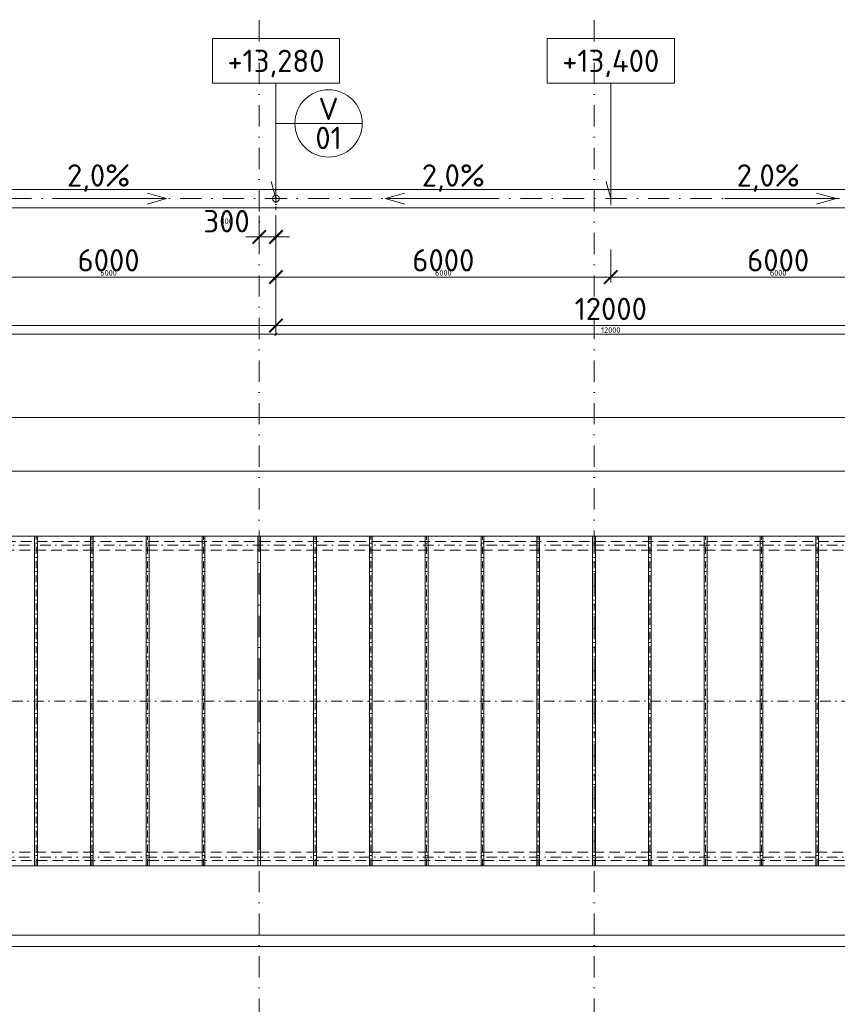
# Model space of a CAD drawing. Header units: millimetres. Extents: x -916886 to 3713765, y -2985421 to 1675785.
# Tile 135 of 256: x 86257 to 100910, y 180867 to 198505. Entities that reach past the tile are written whole.
import ezdxf
from ezdxf.enums import TextEntityAlignment as Align

# ---------------------------------------------------------------- set-up
doc = ezdxf.new("R2010")
doc.units = ezdxf.units.MM
for name, pattern in [('CENTERX2', [101.6, 63.5, -12.7, 12.7, -12.7]), ('DASHDOT', [25.4, 12.7, -6.35, 0, -6.35]), ('ČÁRKOVANÁ', [19.05, 12.7, -6.35])]:
    doc.linetypes.add(name, pattern=pattern)
doc.layers.get('Defpoints').update_dxf_attribs({"color": 8})
for name, color, linetype, lineweight in [('A99_N_kce-pohl', 1, 'Continuous', 9), ('A99_N_koty-200', 5, 'Continuous', 5), ('A99_N_koty-200 @ 200', 5, 'Continuous', 5), ('A99_N_koty-200 @ 50 (2)', 5, 'Continuous', 5), ('A99_N_koty-vysk', 160, 'Continuous', 9), ('A99_N_znaceni 200', 5, 'Continuous', 5), ('A99_S_osy', 1, 'CENTERX2', 5)]:
    doc.layers.add(name, color=color, linetype=linetype, lineweight=lineweight)
doc.styles.add('A99_kota', font='isocpeur.ttf', dxfattribs={"height": 2})
doc.styles.add('A99_popis', font='isocpeur.ttf')
doc.styles.add('ad_popis 100', font='isocpeur.ttf', dxfattribs={"height": 200})
doc.dimstyles.new('A99_kota_200 new', dxfattribs={"dimscale": 200, "dimtxt": 2, "dimasz": 1.2, "dimexe": 0.5, "dimexo": 1.5, "dimgap": 0.5, "dimtad": 1, "dimdec": 0, "dimzin": 3, "dimdsep": 46, "dimtxsty": 'A99_kota', "dimblk": 'ARCHTICK', "dimcen": 2.5, "dimazin": 2, "dimtfac": 0.75, "dimtdec": 0, "dimtix": 1, "dimtmove": 2, "dimatfit": 0, "dimfxl": 0, "dimtolj": 1, "dimtzin": 0, "dimlwd": 5, "dimlwe": 5, "dimarcsym": 0})

# ---------------------------------------------------------------- blocks, each defined once
blk = doc.blocks.new('_ArchTick')
at = {"color": 0, "linetype": 'ByBlock', "const_width": 0.15}
blk.add_lwpolyline([(-0.5, -0.5), (0.5, 0.5)], dxfattribs=at)
blk = doc.blocks.new('*D3002')
at = {"layer": 'A99_N_koty-200', "color": 0, "linetype": 'Continuous', "lineweight": 5, "transparency": 16777216}
for p, q in [((11930, 190580), (11930, 191480)), ((11930, 191380), (144620, 191380)), ((144620, 190580), (144620, 191480))]:
    blk.add_line(p, q, dxfattribs=at)
at = {"layer": 'Defpoints', "color": 0, "linetype": 'Continuous', "lineweight": 0, "transparency": 16777216}
for p in [(144620, 191380), (11930, 189255), (144620, 189255)]:
    blk.add_point(p, dxfattribs=at)
at = {"layer": 'A99_N_koty-200', "color": 0, "linetype": 'Continuous', "lineweight": 5, "transparency": 16777216, "xscale": 240, "yscale": 240, "zscale": 240, "rotation": 180}
blk.add_blockref('_ArchTick', (11930, 191380), dxfattribs=at)
at = {"layer": 'A99_N_koty-200', "color": 0, "linetype": 'Continuous', "lineweight": 5, "transparency": 16777216, "xscale": 240, "yscale": 240, "zscale": 240}
blk.add_blockref('_ArchTick', (144620, 191380), dxfattribs=at)
at = {"layer": 'A99_N_koty-200', "color": 0, "linetype": 'Continuous', "transparency": 16777216, "insert": (77075, 191680), "char_height": 400, "attachment_point": 5, "style": 'A99_kota'}
blk.add_mtext('\\A1;132690', dxfattribs=at)
blk = doc.blocks.new('*D3003')
at = {"layer": 'A99_N_koty-200', "color": 0, "linetype": 'Continuous', "lineweight": 5, "transparency": 16777216}
for p, q in [((11930, 191180), (11930, 191405)), ((11930, 191380), (144620, 191380)), ((144620, 191180), (144620, 191405))]:
    blk.add_line(p, q, dxfattribs=at)
at = {"layer": 'Defpoints', "color": 0, "linetype": 'Continuous', "lineweight": 0, "transparency": 16777216}
for p in [(144620, 191380), (11930, 189255), (144620, 189255)]:
    blk.add_point(p, dxfattribs=at)
at = {"layer": 'A99_N_koty-200', "color": 0, "linetype": 'Continuous', "lineweight": 5, "transparency": 16777216, "xscale": 60, "yscale": 60, "zscale": 60, "rotation": 180}
blk.add_blockref('_ArchTick', (11930, 191380), dxfattribs=at)
at = {"layer": 'A99_N_koty-200', "color": 0, "linetype": 'Continuous', "lineweight": 5, "transparency": 16777216, "xscale": 60, "yscale": 60, "zscale": 60}
blk.add_blockref('_ArchTick', (144620, 191380), dxfattribs=at)
at = {"layer": 'A99_N_koty-200', "color": 0, "linetype": 'Continuous', "transparency": 16777216, "insert": (78275, 191455), "char_height": 100, "attachment_point": 5, "style": 'A99_kota'}
blk.add_mtext('\\A1;132690', dxfattribs=at)
blk = doc.blocks.new('*D3113')
at = {"layer": 'A99_N_koty-200', "color": 0, "linetype": 'Continuous', "lineweight": 5, "transparency": 16777216}
for p, q in [((5860, 182105), (5860, 182205)), ((150690, 182105), (150690, 182205)), ((5860, 182105), (150690, 182105))]:
    blk.add_line(p, q, dxfattribs=at)
at = {"layer": 'Defpoints', "color": 0, "linetype": 'Continuous', "lineweight": 0, "transparency": 16777216}
for p in [(150690, 182105), (150690, 182095), (5860, 181900)]:
    blk.add_point(p, dxfattribs=at)
at = {"layer": 'A99_N_koty-200', "color": 0, "linetype": 'Continuous', "lineweight": 5, "transparency": 16777216, "xscale": 240, "yscale": 240, "zscale": 240, "rotation": 180}
blk.add_blockref('_ArchTick', (5860, 182105), dxfattribs=at)
at = {"layer": 'A99_N_koty-200', "color": 0, "linetype": 'Continuous', "lineweight": 5, "transparency": 16777216, "xscale": 240, "yscale": 240, "zscale": 240}
blk.add_blockref('_ArchTick', (150690, 182105), dxfattribs=at)
at = {"layer": 'A99_N_koty-200', "color": 0, "linetype": 'Continuous', "transparency": 16777216, "insert": (76950, 182405), "char_height": 400, "attachment_point": 5, "style": 'A99_kota'}
blk.add_mtext('\\A1;144830', dxfattribs=at)
blk = doc.blocks.new('*D3114')
at = {"layer": 'A99_N_koty-200', "color": 0, "linetype": 'Continuous', "lineweight": 5, "transparency": 16777216}
for p, q in [((5860, 181900), (5860, 181925)), ((5860, 181900), (150690, 181900)), ((150690, 182020), (150690, 181875))]:
    blk.add_line(p, q, dxfattribs=at)
at = {"layer": 'Defpoints', "color": 0, "linetype": 'Continuous', "lineweight": 0, "transparency": 16777216}
for p in [(150690, 182095), (5860, 181900), (150690, 181900)]:
    blk.add_point(p, dxfattribs=at)
at = {"layer": 'A99_N_koty-200', "color": 0, "linetype": 'Continuous', "lineweight": 5, "transparency": 16777216, "xscale": 60, "yscale": 60, "zscale": 60, "rotation": 180}
blk.add_blockref('_ArchTick', (5860, 181900), dxfattribs=at)
at = {"layer": 'A99_N_koty-200', "color": 0, "linetype": 'Continuous', "lineweight": 5, "transparency": 16777216, "xscale": 60, "yscale": 60, "zscale": 60}
blk.add_blockref('_ArchTick', (150690, 181900), dxfattribs=at)
at = {"layer": 'A99_N_koty-200', "color": 0, "linetype": 'Continuous', "transparency": 16777216, "insert": (78275, 181975), "char_height": 100, "attachment_point": 5, "style": 'A99_kota'}
blk.add_mtext('\\A1;144830', dxfattribs=at)
blk = doc.blocks.new('*D3600')
at = {"layer": 'A99_N_koty-200', "color": 0, "linetype": 'Continuous', "lineweight": 5, "transparency": 16777216}
for p, q in [((90550, 195000), (90550, 194512.5)), ((90850, 195000), (90850, 194512.5)), ((90550, 194612.5), (90310, 194612.5)), ((90550, 194612.5), (90850, 194612.5)), ((90850, 194612.5), (91090, 194612.5))]:
    blk.add_line(p, q, dxfattribs=at)
at = {"layer": 'Defpoints', "color": 0, "linetype": 'Continuous', "lineweight": 0, "transparency": 16777216}
for p in [(90550, 195300), (90850, 195300), (90850, 194612.5)]:
    blk.add_point(p, dxfattribs=at)
at = {"layer": 'A99_N_koty-200', "color": 0, "linetype": 'Continuous', "lineweight": 5, "transparency": 16777216, "xscale": 240, "yscale": 240, "zscale": 240}
blk.add_blockref('_ArchTick', (90550, 194612.5), dxfattribs=at)
at = {"layer": 'A99_N_koty-200', "color": 0, "linetype": 'Continuous', "lineweight": 5, "transparency": 16777216, "xscale": 240, "yscale": 240, "zscale": 240, "rotation": 180}
blk.add_blockref('_ArchTick', (90850, 194612.5), dxfattribs=at)
at = {"layer": 'A99_N_koty-200', "color": 0, "linetype": 'Continuous', "transparency": 16777216, "insert": (89965, 194895), "char_height": 400, "attachment_point": 5, "style": 'A99_kota'}
blk.add_mtext('\\A1;300', dxfattribs=at)
blk = doc.blocks.new('*D3601')
at = {"layer": 'A99_N_koty-200', "color": 0, "linetype": 'Continuous', "lineweight": 5, "transparency": 16777216}
for p, q in [((90550, 194812.5), (90550, 194587.5)), ((90850, 194812.5), (90850, 194587.5)), ((90550, 194612.5), (90490, 194612.5)), ((90550, 194612.5), (90850, 194612.5)), ((90850, 194612.5), (90910, 194612.5))]:
    blk.add_line(p, q, dxfattribs=at)
at = {"layer": 'Defpoints', "color": 0, "linetype": 'Continuous', "lineweight": 0, "transparency": 16777216}
for p in [(90550, 195300), (90850, 195300), (90850, 194612.5)]:
    blk.add_point(p, dxfattribs=at)
at = {"layer": 'A99_N_koty-200', "color": 0, "linetype": 'Continuous', "lineweight": 5, "transparency": 16777216, "xscale": 60, "yscale": 60, "zscale": 60}
blk.add_blockref('_ArchTick', (90550, 194612.5), dxfattribs=at)
at = {"layer": 'A99_N_koty-200', "color": 0, "linetype": 'Continuous', "lineweight": 5, "transparency": 16777216, "xscale": 60, "yscale": 60, "zscale": 60, "rotation": 180}
blk.add_blockref('_ArchTick', (90850, 194612.5), dxfattribs=at)
at = {"layer": 'A99_N_koty-200', "color": 0, "linetype": 'Continuous', "transparency": 16777216, "insert": (89965, 194895), "char_height": 100, "attachment_point": 5, "style": 'A99_kota'}
blk.add_mtext('\\A1;300', dxfattribs=at)
blk = doc.blocks.new('*D3606')
at = {"layer": 'A99_N_koty-200', "color": 0, "linetype": 'Continuous', "lineweight": 5, "transparency": 16777216}
for p, q in [((78850, 193825), (78850, 192925)), ((90850, 193825), (90850, 192925)), ((78850, 193025), (90850, 193025))]:
    blk.add_line(p, q, dxfattribs=at)
at = {"layer": 'Defpoints', "color": 0, "linetype": 'Continuous', "lineweight": 0, "transparency": 16777216}
for p in [(78850, 195300), (90850, 195300), (90850, 193025)]:
    blk.add_point(p, dxfattribs=at)
at = {"layer": 'A99_N_koty-200', "color": 0, "linetype": 'Continuous', "lineweight": 5, "transparency": 16777216, "xscale": 240, "yscale": 240, "zscale": 240, "rotation": 180}
blk.add_blockref('_ArchTick', (78850, 193025), dxfattribs=at)
at = {"layer": 'A99_N_koty-200', "color": 0, "linetype": 'Continuous', "lineweight": 5, "transparency": 16777216, "xscale": 240, "yscale": 240, "zscale": 240}
blk.add_blockref('_ArchTick', (90850, 193025), dxfattribs=at)
at = {"layer": 'A99_N_koty-200', "color": 0, "linetype": 'Continuous', "transparency": 16777216, "insert": (84850, 193325), "char_height": 400, "attachment_point": 5, "style": 'A99_kota'}
blk.add_mtext('\\A1;12000', dxfattribs=at)
blk = doc.blocks.new('*D3607')
at = {"layer": 'A99_N_koty-200', "color": 0, "linetype": 'Continuous', "lineweight": 5, "transparency": 16777216}
for p, q in [((78850, 193070), (78850, 192845)), ((90850, 193070), (90850, 192845)), ((78850, 192870), (90850, 192870))]:
    blk.add_line(p, q, dxfattribs=at)
at = {"layer": 'Defpoints', "color": 0, "linetype": 'Continuous', "lineweight": 0, "transparency": 16777216}
for p in [(78850, 195300), (90850, 195300), (90850, 192870)]:
    blk.add_point(p, dxfattribs=at)
at = {"layer": 'A99_N_koty-200', "color": 0, "linetype": 'Continuous', "lineweight": 5, "transparency": 16777216, "xscale": 60, "yscale": 60, "zscale": 60, "rotation": 180}
blk.add_blockref('_ArchTick', (78850, 192870), dxfattribs=at)
at = {"layer": 'A99_N_koty-200', "color": 0, "linetype": 'Continuous', "lineweight": 5, "transparency": 16777216, "xscale": 60, "yscale": 60, "zscale": 60}
blk.add_blockref('_ArchTick', (90850, 192870), dxfattribs=at)
at = {"layer": 'A99_N_koty-200', "color": 0, "linetype": 'Continuous', "transparency": 16777216, "insert": (84850, 192945), "char_height": 100, "attachment_point": 5, "style": 'A99_kota'}
blk.add_mtext('\\A1;12000', dxfattribs=at)
blk = doc.blocks.new('*D3657')
at = {"layer": 'A99_N_koty-200', "color": 0, "linetype": 'Continuous', "lineweight": 5, "transparency": 16777216}
for p, q in [((90850, 193825), (90850, 192925)), ((102850, 193825), (102850, 192925)), ((90850, 193025), (102850, 193025))]:
    blk.add_line(p, q, dxfattribs=at)
at = {"layer": 'Defpoints', "color": 0, "linetype": 'Continuous', "lineweight": 0, "transparency": 16777216}
for p in [(90850, 195300), (102850, 195300), (102850, 193025)]:
    blk.add_point(p, dxfattribs=at)
at = {"layer": 'A99_N_koty-200', "color": 0, "linetype": 'Continuous', "lineweight": 5, "transparency": 16777216, "xscale": 240, "yscale": 240, "zscale": 240, "rotation": 180}
blk.add_blockref('_ArchTick', (90850, 193025), dxfattribs=at)
at = {"layer": 'A99_N_koty-200', "color": 0, "linetype": 'Continuous', "lineweight": 5, "transparency": 16777216, "xscale": 240, "yscale": 240, "zscale": 240}
blk.add_blockref('_ArchTick', (102850, 193025), dxfattribs=at)
at = {"layer": 'A99_N_koty-200', "color": 0, "linetype": 'Continuous', "transparency": 16777216, "insert": (96850, 193325), "char_height": 400, "attachment_point": 5, "style": 'A99_kota'}
blk.add_mtext('\\A1;12000', dxfattribs=at)
blk = doc.blocks.new('*D3658')
at = {"layer": 'A99_N_koty-200', "color": 0, "linetype": 'Continuous', "lineweight": 5, "transparency": 16777216}
for p, q in [((90850, 193070), (90850, 192845)), ((102850, 193070), (102850, 192845)), ((90850, 192870), (102850, 192870))]:
    blk.add_line(p, q, dxfattribs=at)
at = {"layer": 'Defpoints', "color": 0, "linetype": 'Continuous', "lineweight": 0, "transparency": 16777216}
for p in [(90850, 195300), (102850, 195300), (102850, 192870)]:
    blk.add_point(p, dxfattribs=at)
at = {"layer": 'A99_N_koty-200', "color": 0, "linetype": 'Continuous', "lineweight": 5, "transparency": 16777216, "xscale": 60, "yscale": 60, "zscale": 60, "rotation": 180}
blk.add_blockref('_ArchTick', (90850, 192870), dxfattribs=at)
at = {"layer": 'A99_N_koty-200', "color": 0, "linetype": 'Continuous', "lineweight": 5, "transparency": 16777216, "xscale": 60, "yscale": 60, "zscale": 60}
blk.add_blockref('_ArchTick', (102850, 192870), dxfattribs=at)
at = {"layer": 'A99_N_koty-200', "color": 0, "linetype": 'Continuous', "transparency": 16777216, "insert": (96850, 192945), "char_height": 100, "attachment_point": 5, "style": 'A99_kota'}
blk.add_mtext('\\A1;12000', dxfattribs=at)
blk = doc.blocks.new('*D3660')
at = {"layer": 'A99_N_koty-200', "color": 0, "linetype": 'Continuous', "lineweight": 5, "transparency": 16777216}
for p, q in [((90850, 194390), (90850, 193795)), ((96850, 194390), (96850, 193795)), ((90850, 193895), (96850, 193895))]:
    blk.add_line(p, q, dxfattribs=at)
at = {"layer": 'Defpoints', "color": 0, "linetype": 'Continuous', "lineweight": 0, "transparency": 16777216}
for p in [(90850, 194690), (96850, 194690), (96850, 193895)]:
    blk.add_point(p, dxfattribs=at)
at = {"layer": 'A99_N_koty-200', "color": 0, "linetype": 'Continuous', "lineweight": 5, "transparency": 16777216, "xscale": 240, "yscale": 240, "zscale": 240, "rotation": 180}
blk.add_blockref('_ArchTick', (90850, 193895), dxfattribs=at)
at = {"layer": 'A99_N_koty-200', "color": 0, "linetype": 'Continuous', "lineweight": 5, "transparency": 16777216, "xscale": 240, "yscale": 240, "zscale": 240}
blk.add_blockref('_ArchTick', (96850, 193895), dxfattribs=at)
at = {"layer": 'A99_N_koty-200', "color": 0, "linetype": 'Continuous', "transparency": 16777216, "insert": (93850, 194195), "char_height": 400, "attachment_point": 5, "style": 'A99_kota'}
blk.add_mtext('\\A1;6000', dxfattribs=at)
blk = doc.blocks.new('*D3661')
at = {"layer": 'A99_N_koty-200', "color": 0, "linetype": 'Continuous', "lineweight": 5, "transparency": 16777216}
for p, q in [((90850, 194095), (90850, 193870)), ((96850, 194095), (96850, 193870)), ((90850, 193895), (96850, 193895))]:
    blk.add_line(p, q, dxfattribs=at)
at = {"layer": 'Defpoints', "color": 0, "linetype": 'Continuous', "lineweight": 0, "transparency": 16777216}
for p in [(90850, 194690), (96850, 194690), (96850, 193895)]:
    blk.add_point(p, dxfattribs=at)
at = {"layer": 'A99_N_koty-200', "color": 0, "linetype": 'Continuous', "lineweight": 5, "transparency": 16777216, "xscale": 60, "yscale": 60, "zscale": 60, "rotation": 180}
blk.add_blockref('_ArchTick', (90850, 193895), dxfattribs=at)
at = {"layer": 'A99_N_koty-200', "color": 0, "linetype": 'Continuous', "lineweight": 5, "transparency": 16777216, "xscale": 60, "yscale": 60, "zscale": 60}
blk.add_blockref('_ArchTick', (96850, 193895), dxfattribs=at)
at = {"layer": 'A99_N_koty-200', "color": 0, "linetype": 'Continuous', "transparency": 16777216, "insert": (93850, 193970), "char_height": 100, "attachment_point": 5, "style": 'A99_kota'}
blk.add_mtext('\\A1;6000', dxfattribs=at)
blk = doc.blocks.new('*D3663')
at = {"layer": 'A99_N_koty-200', "color": 0, "linetype": 'Continuous', "lineweight": 5, "transparency": 16777216}
for p, q in [((96850, 194390), (96850, 193795)), ((102850, 194390), (102850, 193795)), ((102850, 193895), (96850, 193895))]:
    blk.add_line(p, q, dxfattribs=at)
at = {"layer": 'Defpoints', "color": 0, "linetype": 'Continuous', "lineweight": 0, "transparency": 16777216}
for p in [(96850, 194690), (102850, 194690), (96850, 193895)]:
    blk.add_point(p, dxfattribs=at)
at = {"layer": 'A99_N_koty-200', "color": 0, "linetype": 'Continuous', "lineweight": 5, "transparency": 16777216, "xscale": 240, "yscale": 240, "zscale": 240, "rotation": 180}
blk.add_blockref('_ArchTick', (96850, 193895), dxfattribs=at)
at = {"layer": 'A99_N_koty-200', "color": 0, "linetype": 'Continuous', "lineweight": 5, "transparency": 16777216, "xscale": 240, "yscale": 240, "zscale": 240}
blk.add_blockref('_ArchTick', (102850, 193895), dxfattribs=at)
at = {"layer": 'A99_N_koty-200', "color": 0, "linetype": 'Continuous', "transparency": 16777216, "insert": (99850, 194195), "char_height": 400, "attachment_point": 5, "style": 'A99_kota'}
blk.add_mtext('\\A1;6000', dxfattribs=at)
blk = doc.blocks.new('*D3664')
at = {"layer": 'A99_N_koty-200', "color": 0, "linetype": 'Continuous', "lineweight": 5, "transparency": 16777216}
for p, q in [((96850, 194095), (96850, 193870)), ((102850, 194095), (102850, 193870)), ((102850, 193895), (96850, 193895))]:
    blk.add_line(p, q, dxfattribs=at)
at = {"layer": 'Defpoints', "color": 0, "linetype": 'Continuous', "lineweight": 0, "transparency": 16777216}
for p in [(96850, 194690), (102850, 194690), (96850, 193895)]:
    blk.add_point(p, dxfattribs=at)
at = {"layer": 'A99_N_koty-200', "color": 0, "linetype": 'Continuous', "lineweight": 5, "transparency": 16777216, "xscale": 60, "yscale": 60, "zscale": 60, "rotation": 180}
blk.add_blockref('_ArchTick', (96850, 193895), dxfattribs=at)
at = {"layer": 'A99_N_koty-200', "color": 0, "linetype": 'Continuous', "lineweight": 5, "transparency": 16777216, "xscale": 60, "yscale": 60, "zscale": 60}
blk.add_blockref('_ArchTick', (102850, 193895), dxfattribs=at)
at = {"layer": 'A99_N_koty-200', "color": 0, "linetype": 'Continuous', "transparency": 16777216, "insert": (99850, 193970), "char_height": 100, "attachment_point": 5, "style": 'A99_kota'}
blk.add_mtext('\\A1;6000', dxfattribs=at)
blk = doc.blocks.new('*U62')
at = {"color": 0, "linetype": 'ByBlock'}
for p, q in [((5.7, -4), (5.7, -14.35)), ((5.7, -14.35), (5.286, -12.805))]:
    blk.add_line(p, q, dxfattribs=at)
blk.add_lwpolyline([(0, -4), (11.4, -4), (11.4, 0), (0, 0)], close=True, dxfattribs=at)
at = {"color": 0, "linetype": 'ByBlock', "style": 'A99_kota'}
for tag, p in [('VYSKA', (5.7, -2.241)), ('VYSKA_POPIS1', (5.7, -6.041)), ('VYSKA_POPIS2', (5.9, -9.541)), ('VYSKA_POPIS3', (5.9, -13.041))]:
    blk.add_attdef(tag, text='', height=2, dxfattribs=at).set_placement(p, align=Align.MIDDLE)
blk = doc.blocks.new('*D3849')
at = {"layer": 'A99_N_koty-200', "color": 0, "linetype": 'Continuous', "lineweight": 5, "transparency": 16777216}
for p, q in [((84850, 194695), (84850, 193795)), ((90850, 194695), (90850, 193795)), ((90850, 193895), (84850, 193895))]:
    blk.add_line(p, q, dxfattribs=at)
at = {"layer": 'Defpoints', "color": 0, "linetype": 'Continuous', "lineweight": 0, "transparency": 16777216}
for p in [(90850, 195300), (84850, 195180), (84850, 193895)]:
    blk.add_point(p, dxfattribs=at)
at = {"layer": 'A99_N_koty-200', "color": 0, "linetype": 'Continuous', "lineweight": 5, "transparency": 16777216, "xscale": 240, "yscale": 240, "zscale": 240, "rotation": 180}
blk.add_blockref('_ArchTick', (84850, 193895), dxfattribs=at)
at = {"layer": 'A99_N_koty-200', "color": 0, "linetype": 'Continuous', "lineweight": 5, "transparency": 16777216, "xscale": 240, "yscale": 240, "zscale": 240}
blk.add_blockref('_ArchTick', (90850, 193895), dxfattribs=at)
at = {"layer": 'A99_N_koty-200', "color": 0, "linetype": 'Continuous', "transparency": 16777216, "insert": (87850, 194195), "char_height": 400, "attachment_point": 5, "style": 'A99_kota'}
blk.add_mtext('\\A1;6000', dxfattribs=at)
blk = doc.blocks.new('*D3850')
at = {"layer": 'A99_N_koty-200', "color": 0, "linetype": 'Continuous', "lineweight": 5, "transparency": 16777216}
for p, q in [((84850, 194095), (84850, 193870)), ((90850, 194095), (90850, 193870)), ((90850, 193895), (84850, 193895))]:
    blk.add_line(p, q, dxfattribs=at)
at = {"layer": 'Defpoints', "color": 0, "linetype": 'Continuous', "lineweight": 0, "transparency": 16777216}
for p in [(90850, 195300), (84850, 195180), (84850, 193895)]:
    blk.add_point(p, dxfattribs=at)
at = {"layer": 'A99_N_koty-200', "color": 0, "linetype": 'Continuous', "lineweight": 5, "transparency": 16777216, "xscale": 60, "yscale": 60, "zscale": 60, "rotation": 180}
blk.add_blockref('_ArchTick', (84850, 193895), dxfattribs=at)
at = {"layer": 'A99_N_koty-200', "color": 0, "linetype": 'Continuous', "lineweight": 5, "transparency": 16777216, "xscale": 60, "yscale": 60, "zscale": 60}
blk.add_blockref('_ArchTick', (90850, 193895), dxfattribs=at)
at = {"layer": 'A99_N_koty-200', "color": 0, "linetype": 'Continuous', "transparency": 16777216, "insert": (87850, 193970), "char_height": 100, "attachment_point": 5, "style": 'A99_kota'}
blk.add_mtext('\\A1;6000', dxfattribs=at)
blk = doc.blocks.new('*D4116')
at = {"layer": 'A99_N_koty-200', "color": 0, "linetype": 'Continuous', "lineweight": 5, "transparency": 16777216}
for p, q in [((78550, 189620.5), (78550, 190520.5)), ((144590, 189620.5), (144590, 190520.5)), ((144590, 190420.5), (78550, 190420.5))]:
    blk.add_line(p, q, dxfattribs=at)
at = {"layer": 'Defpoints', "color": 0, "linetype": 'Continuous', "lineweight": 0, "transparency": 16777216}
for p in [(78550, 190420.5), (78550, 189245.5), (144590, 189245.5)]:
    blk.add_point(p, dxfattribs=at)
at = {"layer": 'A99_N_koty-200', "color": 0, "linetype": 'Continuous', "lineweight": 5, "transparency": 16777216, "xscale": 240, "yscale": 240, "zscale": 240, "rotation": 180}
blk.add_blockref('_ArchTick', (78550, 190420.5), dxfattribs=at)
at = {"layer": 'A99_N_koty-200', "color": 0, "linetype": 'Continuous', "lineweight": 5, "transparency": 16777216, "xscale": 240, "yscale": 240, "zscale": 240}
blk.add_blockref('_ArchTick', (144590, 190420.5), dxfattribs=at)
at = {"layer": 'A99_N_koty-200', "color": 0, "linetype": 'Continuous', "transparency": 16777216, "insert": (111570, 190720.5), "char_height": 400, "attachment_point": 5, "style": 'A99_kota'}
blk.add_mtext('\\A1;66040', dxfattribs=at)
blk = doc.blocks.new('*D4117')
at = {"layer": 'A99_N_koty-200', "color": 0, "linetype": 'Continuous', "lineweight": 5, "transparency": 16777216}
for p, q in [((78550, 190220.5), (78550, 190445.5)), ((144590, 190420.5), (78550, 190420.5)), ((144590, 190220.5), (144590, 190445.5))]:
    blk.add_line(p, q, dxfattribs=at)
at = {"layer": 'Defpoints', "color": 0, "linetype": 'Continuous', "lineweight": 0, "transparency": 16777216}
for p in [(78550, 190420.5), (78550, 189245.5), (144590, 189245.5)]:
    blk.add_point(p, dxfattribs=at)
at = {"layer": 'A99_N_koty-200', "color": 0, "linetype": 'Continuous', "lineweight": 5, "transparency": 16777216, "xscale": 60, "yscale": 60, "zscale": 60, "rotation": 180}
blk.add_blockref('_ArchTick', (78550, 190420.5), dxfattribs=at)
at = {"layer": 'A99_N_koty-200', "color": 0, "linetype": 'Continuous', "lineweight": 5, "transparency": 16777216, "xscale": 60, "yscale": 60, "zscale": 60}
blk.add_blockref('_ArchTick', (144590, 190420.5), dxfattribs=at)
at = {"layer": 'A99_N_koty-200', "color": 0, "linetype": 'Continuous', "transparency": 16777216, "insert": (111570, 190495.5), "char_height": 100, "attachment_point": 5, "style": 'A99_kota'}
blk.add_mtext('\\A1;66040', dxfattribs=at)
blk = doc.blocks.new('*U20')
at = {"color": 0, "linetype": 'ByBlock'}
blk.add_line((-3.02, 0), (3.02, 0), dxfattribs=at)
blk.add_circle((0, 0), 3.02, dxfattribs=at)
at = {"color": 0, "linetype": 'ByBlock', "style": 'A99_popis'}
for tag, p in [('KATEGORIE', (0, 1.31)), ('PRVEK', (0, -1.298))]:
    blk.add_attdef(tag, text='', height=2, dxfattribs=at).set_placement(p, align=Align.MIDDLE_CENTER)
blk = doc.blocks.new('*U4723')
at = {"layer": 'A99_N_koty-200 @ 200', "linetype": 'Continuous'}
dim = blk.add_linear_dim(base=(144620, 191380), p1=(11930, 189255), p2=(144620, 189255), dimstyle='A99_kota_200 new', override={"dimscale": 200, "dimtix": 1, "dimtofl": 1, "dimtmove": 2, "dimatfit": 0}, dxfattribs=at)
dim.commit()
dim.dimension.update_dxf_attribs({"geometry": '*D3002', "text_midpoint": (77075, 191680), "dimtype": 128})
at = {"layer": 'A99_N_koty-200 @ 50 (2)', "linetype": 'Continuous'}
dim = blk.add_linear_dim(base=(144620, 191380), p1=(11930, 189255), p2=(144620, 189255), dimstyle='A99_kota_200 new', override={"dimscale": 50, "dimtix": 1, "dimtofl": 1, "dimtmove": 2, "dimatfit": 0}, dxfattribs=at)
dim.commit()
dim.dimension.update_dxf_attribs({"geometry": '*D3003', "text_midpoint": (78275, 191455)})
blk = doc.blocks.new('*U4760')
at = {"layer": 'A99_N_koty-200 @ 200', "linetype": 'Continuous'}
dim = blk.add_linear_dim(base=(150690, 182105), p1=(5860, 181900), p2=(150690, 182095), dimstyle='A99_kota_200 new', override={"dimscale": 200, "dimtix": 1, "dimtofl": 1, "dimtmove": 2, "dimatfit": 0}, dxfattribs=at)
dim.commit()
dim.dimension.update_dxf_attribs({"geometry": '*D3113', "text_midpoint": (76950, 182405), "dimtype": 128})
at = {"layer": 'A99_N_koty-200 @ 50 (2)', "linetype": 'Continuous'}
dim = blk.add_linear_dim(base=(150690, 181900), p1=(5860, 181900), p2=(150690, 182095), dimstyle='A99_kota_200 new', override={"dimscale": 50, "dimtix": 1, "dimtofl": 1, "dimtmove": 2, "dimatfit": 0}, dxfattribs=at)
dim.commit()
dim.dimension.update_dxf_attribs({"geometry": '*D3114', "text_midpoint": (78275, 181975)})
blk = doc.blocks.new('*U4884')
at = {"layer": 'A99_N_koty-200 @ 200', "linetype": 'Continuous'}
dim = blk.add_linear_dim(base=(90850, 194612.5), p1=(90550, 195300), p2=(90850, 195300), dimstyle='A99_kota_200 new', override={"dimscale": 200, "dimtix": 1, "dimtofl": 1, "dimtmove": 2, "dimatfit": 0}, dxfattribs=at)
dim.commit()
dim.dimension.update_dxf_attribs({"geometry": '*D3600', "text_midpoint": (89965, 194895), "dimtype": 128})
at = {"layer": 'A99_N_koty-200 @ 50 (2)', "linetype": 'Continuous'}
dim = blk.add_linear_dim(base=(90850, 194612.5), p1=(90550, 195300), p2=(90850, 195300), dimstyle='A99_kota_200 new', override={"dimscale": 50, "dimtix": 1, "dimtofl": 1, "dimtmove": 2, "dimatfit": 0}, dxfattribs=at)
dim.commit()
dim.dimension.update_dxf_attribs({"geometry": '*D3601', "text_midpoint": (89965, 194895), "dimtype": 128})
blk = doc.blocks.new('*U4886')
at = {"layer": 'A99_N_koty-200 @ 200', "linetype": 'Continuous'}
dim = blk.add_linear_dim(base=(90850, 193025), p1=(78850, 195300), p2=(90850, 195300), dimstyle='A99_kota_200 new', override={"dimscale": 200, "dimtix": 1, "dimtofl": 1, "dimtmove": 2, "dimatfit": 0}, dxfattribs=at)
dim.commit()
dim.dimension.update_dxf_attribs({"geometry": '*D3606', "text_midpoint": (84850, 193325)})
at = {"layer": 'A99_N_koty-200 @ 50 (2)', "linetype": 'Continuous'}
dim = blk.add_linear_dim(base=(90850, 192870), p1=(78850, 195300), p2=(90850, 195300), dimstyle='A99_kota_200 new', override={"dimscale": 50, "dimtix": 1, "dimtofl": 1, "dimtmove": 2, "dimatfit": 0}, dxfattribs=at)
dim.commit()
dim.dimension.update_dxf_attribs({"geometry": '*D3607', "text_midpoint": (84850, 192945)})
blk = doc.blocks.new('*U4903')
at = {"layer": 'A99_N_koty-200 @ 200', "linetype": 'Continuous'}
dim = blk.add_linear_dim(base=(102850, 193025), p1=(90850, 195300), p2=(102850, 195300), dimstyle='A99_kota_200 new', override={"dimscale": 200, "dimtix": 1, "dimtofl": 1, "dimtmove": 2, "dimatfit": 0}, dxfattribs=at)
dim.commit()
dim.dimension.update_dxf_attribs({"geometry": '*D3657', "text_midpoint": (96850, 193325)})
at = {"layer": 'A99_N_koty-200 @ 50 (2)', "linetype": 'Continuous'}
dim = blk.add_linear_dim(base=(102850, 192870), p1=(90850, 195300), p2=(102850, 195300), dimstyle='A99_kota_200 new', override={"dimscale": 50, "dimtix": 1, "dimtofl": 1, "dimtmove": 2, "dimatfit": 0}, dxfattribs=at)
dim.commit()
dim.dimension.update_dxf_attribs({"geometry": '*D3658', "text_midpoint": (96850, 192945)})
blk = doc.blocks.new('*U4904')
at = {"layer": 'A99_N_koty-200 @ 200', "linetype": 'Continuous'}
dim = blk.add_linear_dim(base=(96850, 193895), p1=(90850, 194690), p2=(96850, 194690), dimstyle='A99_kota_200 new', override={"dimscale": 200, "dimtix": 1, "dimtofl": 1, "dimtmove": 2, "dimatfit": 0}, dxfattribs=at)
dim.commit()
dim.dimension.update_dxf_attribs({"geometry": '*D3660', "text_midpoint": (93850, 194195)})
at = {"layer": 'A99_N_koty-200 @ 50 (2)', "linetype": 'Continuous'}
dim = blk.add_linear_dim(base=(96850, 193895), p1=(90850, 194690), p2=(96850, 194690), dimstyle='A99_kota_200 new', override={"dimscale": 50, "dimtix": 1, "dimtofl": 1, "dimtmove": 2, "dimatfit": 0}, dxfattribs=at)
dim.commit()
dim.dimension.update_dxf_attribs({"geometry": '*D3661', "text_midpoint": (93850, 193970)})
blk = doc.blocks.new('*U4905')
at = {"layer": 'A99_N_koty-200 @ 200', "linetype": 'Continuous'}
dim = blk.add_linear_dim(base=(96850, 193895), p1=(102850, 194690), p2=(96850, 194690), angle=180, dimstyle='A99_kota_200 new', override={"dimscale": 200, "dimtix": 1, "dimtofl": 1, "dimtmove": 2, "dimatfit": 0}, dxfattribs=at)
dim.commit()
dim.dimension.update_dxf_attribs({"geometry": '*D3663', "text_midpoint": (99850, 194195)})
at = {"layer": 'A99_N_koty-200 @ 50 (2)', "linetype": 'Continuous'}
dim = blk.add_linear_dim(base=(96850, 193895), p1=(102850, 194690), p2=(96850, 194690), angle=180, dimstyle='A99_kota_200 new', override={"dimscale": 50, "dimtix": 1, "dimtofl": 1, "dimtmove": 2, "dimatfit": 0}, dxfattribs=at)
dim.commit()
dim.dimension.update_dxf_attribs({"geometry": '*D3664', "text_midpoint": (99850, 193970)})
blk = doc.blocks.new('*U4967')
at = {"layer": 'A99_N_koty-200 @ 200', "linetype": 'Continuous'}
dim = blk.add_linear_dim(base=(84850, 193895), p1=(90850, 195300), p2=(84850, 195180), angle=180, dimstyle='A99_kota_200 new', override={"dimscale": 200, "dimtix": 1, "dimtofl": 1, "dimtmove": 2, "dimatfit": 0}, dxfattribs=at)
dim.commit()
dim.dimension.update_dxf_attribs({"geometry": '*D3849', "text_midpoint": (87850, 194195)})
at = {"layer": 'A99_N_koty-200 @ 50 (2)', "linetype": 'Continuous'}
dim = blk.add_linear_dim(base=(84850, 193895), p1=(90850, 195300), p2=(84850, 195180), angle=180, dimstyle='A99_kota_200 new', override={"dimscale": 50, "dimtix": 1, "dimtofl": 1, "dimtmove": 2, "dimatfit": 0}, dxfattribs=at)
dim.commit()
dim.dimension.update_dxf_attribs({"geometry": '*D3850', "text_midpoint": (87850, 193970)})
blk = doc.blocks.new('*U5079')
at = {"layer": 'A99_N_koty-200 @ 200', "linetype": 'Continuous'}
dim = blk.add_linear_dim(base=(78550, 190420.5), p1=(144590, 189245.5), p2=(78550, 189245.5), angle=180, dimstyle='A99_kota_200 new', override={"dimscale": 200, "dimtix": 1, "dimtofl": 1, "dimtmove": 2, "dimatfit": 0}, dxfattribs=at)
dim.commit()
dim.dimension.update_dxf_attribs({"geometry": '*D4116', "text_midpoint": (111570, 190720.5)})
at = {"layer": 'A99_N_koty-200 @ 50 (2)', "linetype": 'Continuous'}
dim = blk.add_linear_dim(base=(78550, 190420.5), p1=(144590, 189245.5), p2=(78550, 189245.5), angle=180, dimstyle='A99_kota_200 new', override={"dimscale": 50, "dimtix": 1, "dimtofl": 1, "dimtmove": 2, "dimatfit": 0}, dxfattribs=at)
dim.commit()
dim.dimension.update_dxf_attribs({"geometry": '*D4117', "text_midpoint": (111570, 190495.5)})

msp = doc.modelspace()

# ---------------------------------------------------------------- linework, layer by layer
at = {"layer": 'A99_N_kce-pohl', "linetype": 'Continuous', "lineweight": 9}
for p, q in [((86525, 183345), (86525, 189255)), ((86575, 183345), (86575, 189255)), ((87525, 183345), (87525, 189255)), ((87575, 183345), (87575, 189255)), ((88525, 183345), (88525, 189255)), ((88575, 183345), (88575, 189255)), ((89525, 183345), (89525, 189255)), ((89575, 183345), (89575, 189255)), ((90525, 183345), (90525, 189255)), ((90575, 183345), (90575, 189255)), ((91525, 183345), (91525, 189255)), ((91575, 183345), (91575, 189255)), ((92525, 183345), (92525, 189255)), ((92575, 183345), (92575, 189255)), ((93525, 183345), (93525, 189255)), ((93575, 183345), (93575, 189255)), ((94525, 183345), (94525, 189255)), ((94575, 183345), (94575, 189255)), ((95525, 183345), (95525, 189255)), ((95575, 183345), (95575, 189255)), ((96525, 183345), (96525, 189255)), ((96575, 183345), (96575, 189255)), ((97525, 183345), (97525, 189255)), ((97575, 183345), (97575, 189255)), ((98525, 183345), (98525, 189255)), ((98575, 183345), (98575, 189255)), ((99525, 183345), (99525, 189255)), ((99575, 183345), (99575, 189255)), ((100525, 183345), (100525, 189255)), ((100575, 183345), (100575, 189255))]:
    msp.add_line(p, q, dxfattribs=at)
at = {"layer": 'A99_N_kce-pohl', "color": 1, "linetype": 'Continuous', "ltscale": 25}
msp.add_lwpolyline([(150690, 195135), (150690, 195465), (6000, 195465), (6000, 195135)], close=True, dxfattribs=at)
at = {"layer": 'A99_N_kce-pohl', "linetype": 'DASHDOT', "lineweight": 5, "ltscale": 5}
for points in [[(90850, 195100), (90850, 195500)], [(90650, 195300), (91050, 195300)]]:
    msp.add_lwpolyline(points, dxfattribs=at)
at = {"layer": 'A99_N_kce-pohl', "linetype": 'Continuous', "lineweight": 5}
msp.add_lwpolyline([(96850, 195180), (96850, 195420)], dxfattribs=at)
at = {"layer": 'A99_N_kce-pohl', "linetype": 'Continuous', "lineweight": 9}
msp.add_lwpolyline([(11930, 189255), (144620, 189255), (144620, 183345), (11930, 183345)], close=True, dxfattribs=at)
at = {"layer": 'A99_N_kce-pohl', "linetype": 'ČÁRKOVANÁ', "lineweight": 9, "ltscale": 15}
for points in [[(144760, 189155), (11790, 189155)], [(144450, 189005.3), (12100, 189005.3)], [(144760, 183445), (11790, 183445)], [(144450, 183594.7), (12100, 183594.7)]]:
    msp.add_lwpolyline(points, dxfattribs=at)
at = {"layer": 'A99_N_kce-pohl', "linetype": 'Continuous', "lineweight": 9}
for points in [[(86525, 186675), (86525, 186495)], [(86575, 186675), (86575, 186495)], [(87525, 186675), (87525, 186495)], [(87575, 186675), (87575, 186495)], [(88525, 186675), (88525, 186495)], [(88575, 186675), (88575, 186495)], [(89525, 186675), (89525, 186495)], [(89575, 186675), (89575, 186495)], [(90525, 186675), (90525, 186495)], [(90575, 186675), (90575, 186495)], [(91525, 186675), (91525, 186495)], [(91575, 186675), (91575, 186495)], [(92525, 186675), (92525, 186495)], [(92575, 186675), (92575, 186495)], [(93525, 186675), (93525, 186495)], [(93575, 186675), (93575, 186495)], [(94525, 186675), (94525, 186495)], [(94575, 186675), (94575, 186495)], [(95525, 186675), (95525, 186495)], [(95575, 186675), (95575, 186495)], [(96525, 186675), (96525, 186495)], [(96575, 186675), (96575, 186495)], [(97525, 186675), (97525, 186495)], [(97575, 186675), (97575, 186495)], [(98525, 186675), (98525, 186495)], [(98575, 186675), (98575, 186495)], [(99525, 186675), (99525, 186495)], [(99575, 186675), (99575, 186495)], [(100525, 186675), (100525, 186495)], [(100575, 186675), (100575, 186495)]]:
    msp.add_lwpolyline(points, dxfattribs=at)
at = {"layer": 'A99_N_kce-pohl', "linetype": 'Continuous'}
msp.add_circle((90850, 195300), 60, dxfattribs=at)
at = {"layer": 'A99_N_koty-vysk'}
for points in [[(88890, 195300), (86890, 195300)], [(88890, 195300), (88540, 195400)], [(88890, 195300), (88540, 195200)], [(92810, 195300), (93160, 195400)], [(92810, 195300), (94810, 195300)], [(92810, 195300), (93160, 195200)], [(100890, 195300), (98890, 195300)], [(100890, 195300), (100540, 195400)], [(100890, 195300), (100540, 195200)]]:
    msp.add_lwpolyline(points, dxfattribs=at)
at = {"layer": 'A99_N_znaceni 200'}
msp.add_lwpolyline([(91188.5, 196646.5), (90850, 196646.5)], dxfattribs=at)
at = {"layer": 'A99_S_osy', "linetype": 'DASHDOT', "lineweight": 5, "ltscale": 10}
for p, q in [((86550, 183345), (86550, 189255)), ((87550, 183345), (87550, 189255)), ((88550, 183345), (88550, 189255)), ((89550, 183345), (89550, 189255)), ((91550, 183345), (91550, 189255)), ((92550, 183345), (92550, 189255)), ((93550, 183345), (93550, 189255)), ((94550, 183345), (94550, 189255)), ((95550, 183345), (95550, 189255)), ((96550, 183345), (96550, 189255)), ((97550, 183345), (97550, 189255)), ((98550, 183345), (98550, 189255)), ((99550, 183345), (99550, 189255)), ((100550, 183345), (100550, 189255))]:
    msp.add_line(p, q, dxfattribs=at)
at = {"layer": 'A99_S_osy', "linetype": 'DASHDOT', "lineweight": 5, "ltscale": 30}
for points in [[(90550, 264800), (90550, 146890)], [(96550, 264800), (96550, 176462.5)], [(176395, 195300), (4375, 195300)]]:
    msp.add_lwpolyline(points, dxfattribs=at)
at = {"layer": 'A99_S_osy', "linetype": 'DASHDOT', "lineweight": 5, "ltscale": 15}
for points in [[(144740, 189095), (11865, 189095)], [(144620, 186300), (11930, 186300)], [(144740, 183505), (11865, 183505)]]:
    msp.add_lwpolyline(points, dxfattribs=at)

# ---------------------------------------------------------------- block references
at = {"layer": 'A99_N_koty-200', "color": 4, "linetype": 'Continuous', "lineweight": 0}
for name in ['*U4886', '*U4967', '*U4884', '*U4903', '*U4904', '*U4905', '*U4723', '*U5079', '*U4760']:
    msp.add_blockref(name, (0, 0), dxfattribs=at)
at = {"layer": 'A99_N_koty-vysk', "xscale": 200, "yscale": 200, "zscale": 200}
for p, values in [((89710, 198170), {'VYSKA': '+13,280'}), ((95710, 198170), {'VYSKA': '+13,400'})]:
    msp.add_blockref('*U62', p, dxfattribs=at).add_auto_attribs(values)
at = {"layer": 'A99_N_znaceni 200', "xscale": 200, "yscale": 200, "zscale": 200}
msp.add_blockref('*U20', (91792.5, 196646.5), dxfattribs=at).add_auto_attribs({'KATEGORIE': 'V', 'PRVEK': '01'})

# ---------------------------------------------------------------- texts
at = {"layer": 'A99_N_koty-vysk', "char_height": 400, "style": 'ad_popis 100'}
for insert, attachment_point in [((88237, 195915), 3), ((93463, 195915), 1), ((100237, 195915), 3)]:
    msp.add_mtext_dynamic_manual_height_columns('2,0%', width=673.852, gutter_width=2000, heights=[0], dxfattribs=dict(at, insert=insert, attachment_point=attachment_point))

doc.saveas('drawing.dxf')
